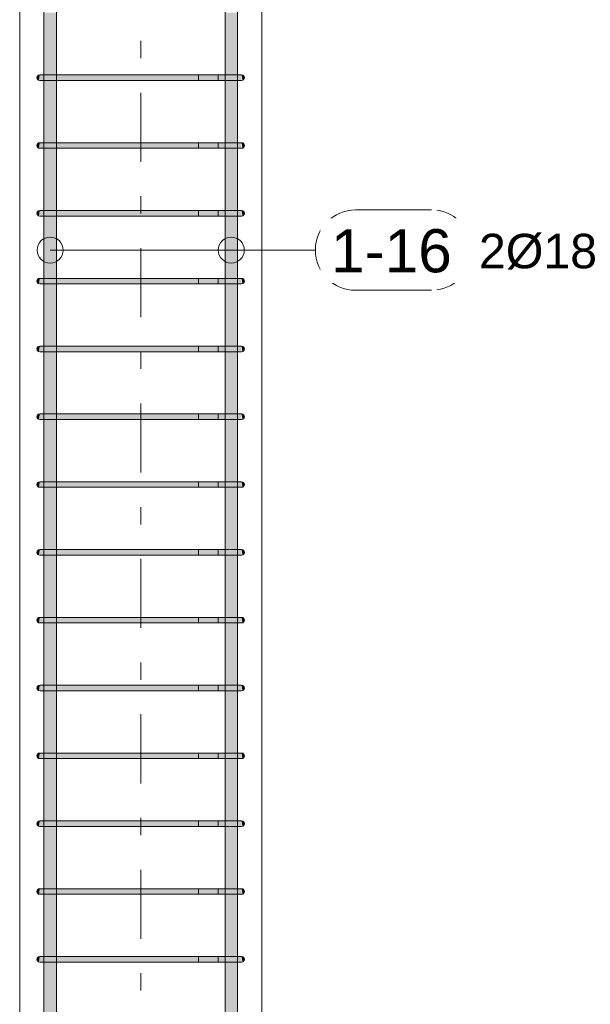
# Model space of a CAD drawing. Header units: millimetres. Extents: x -25607 to 9385, y 1894 to 10168.
# Tile 121 of 181: x 4009 to 4835, y 3374 to 4800. Entities that reach past the tile are written whole.
import ezdxf

# ---------------------------------------------------------------- set-up
doc = ezdxf.new("R2010")
doc.units = ezdxf.units.MM
doc.linetypes.add('Čára osnovy', pattern=[225, 100, -50, 25, -50])
for name, color, linetype, lineweight in [('S-COLS', 52, 'Continuous', 9), ('S-GRID', 1, 'Continuous', 5), ('S-RBAR', 171, 'Continuous', 5), ('S-RBAR-IDEN', 171, 'Continuous', 5)]:
    doc.layers.add(name, color=color, linetype=linetype, lineweight=lineweight)
doc.styles.add('Arial', font='arial.ttf', dxfattribs={"height": 50})
doc.styles.add('Arial_1', font='arial.ttf', dxfattribs={"height": 62.5})

# ---------------------------------------------------------------- blocks, each defined once
blk = doc.blocks.new('Popisek výztuže - _Typ_ množství_PRAVÝ-500031-V5')
at = {"layer": 'S-RBAR-IDEN'}
for p, q in [((-9208.8, 5575.1), (-9318.5, 5575.1)), ((-9318.5, 5458.7), (-9208.8, 5458.7))]:
    blk.add_line(p, q, dxfattribs=at)
for centre, start, end in [((-9318.5, 5516.9), 90, 270), ((-9208.8, 5516.9), 277.6434, 82.3566)]:
    blk.add_arc(centre, 58.2, start, end, dxfattribs=at)

msp = doc.modelspace()

# ---------------------------------------------------------------- hatches: boundary and pattern name
at = {"layer": 'S-RBAR'}
h = msp.add_hatch(color=256, dxfattribs=at)
h.paths.add_polyline_path([(4044.5, 2630), (4062.5, 2630), (4062.5, 2650), (4044.5, 2650), (4044.5, 2645.2)])
h.paths.add_polyline_path([(4044.5, 2658), (4062.5, 2658), (4062.5, 2748.2), (4044.5, 2748.2), (4044.5, 2700.6)])
h.paths.add_polyline_path([(4062.5, 2756.2), (4062.5, 2846.4), (4044.5, 2846.4), (4044.5, 2756.2), (4058.4, 2756.2)])
h.paths.add_polyline_path([(4047.5, 2854.4), (4062.5, 2854.4), (4062.5, 2944.6), (4044.5, 2944.6), (4044.5, 2854.4)])
h.paths.add_polyline_path([(4054.6, 2952.6), (4062.5, 2952.6), (4062.5, 3042.8), (4044.5, 3042.8), (4044.5, 2952.6), (4054.3, 2952.6)])
h.paths.add_polyline_path([(4044.5, 3050.8), (4062.5, 3050.8), (4062.5, 3141), (4044.5, 3141), (4044.5, 3088.6)])
h.paths.add_polyline_path([(4054.6, 3149), (4062.5, 3149), (4062.5, 3239.2), (4044.5, 3239.2), (4044.5, 3149), (4054.3, 3149)])
h.paths.add_polyline_path([(4054.6, 3247.2), (4062.5, 3247.2), (4062.5, 3337.4), (4044.5, 3337.4), (4044.5, 3247.2), (4054.3, 3247.2)])
h.paths.add_polyline_path([(4044.5, 3345.4), (4062.5, 3345.4), (4062.5, 3435.6), (4044.5, 3435.6), (4044.5, 3421.2)])
h.paths.add_polyline_path([(4054.3, 3443.6), (4062.5, 3443.6), (4062.5, 3533.8), (4044.5, 3533.8), (4044.5, 3443.6), (4050.8, 3443.6)])
h.paths.add_polyline_path([(4050.5, 3541.8), (4062.5, 3541.8), (4062.5, 3632), (4044.5, 3632), (4044.5, 3541.8), (4047.5, 3541.8)])
h.paths.add_polyline_path([(4050.8, 3640), (4062.5, 3640), (4062.5, 3730.2), (4044.5, 3730.2), (4044.5, 3640), (4050.5, 3640)])
h.paths.add_polyline_path([(4062.5, 3738.2), (4062.5, 3828.4), (4044.5, 3828.4), (4044.5, 3738.2), (4058.4, 3738.2)])
h.paths.add_polyline_path([(4050.5, 3836.4), (4062.5, 3836.4), (4062.5, 3926.6), (4044.5, 3926.6), (4044.5, 3836.4), (4047.5, 3836.4)])
h.paths.add_polyline_path([(4054.6, 3934.6), (4062.5, 3934.6), (4062.5, 4024.8), (4044.5, 4024.8), (4044.5, 3934.6), (4054.3, 3934.6)])
h.paths.add_polyline_path([(4050.8, 4032.8), (4062.5, 4032.8), (4062.5, 4123), (4044.5, 4123), (4044.5, 4032.8), (4050.5, 4032.8)])
h.paths.add_polyline_path([(4058.4, 4131), (4062.5, 4131), (4062.5, 4221.2), (4044.5, 4221.2), (4044.5, 4131), (4054.6, 4131)])
h.paths.add_polyline_path([(4050.8, 4229.2), (4062.5, 4229.2), (4062.5, 4319.4), (4044.5, 4319.4), (4044.5, 4229.2), (4050.5, 4229.2)])
h.paths.add_polyline_path([(4054.6, 4327.4), (4062.5, 4327.4), (4062.5, 4417.6), (4044.5, 4417.6), (4044.5, 4327.4), (4054.3, 4327.4)])
h.paths.add_polyline_path([(4054.6, 4425.6), (4062.5, 4425.6), (4062.5, 4515.8), (4044.5, 4515.8), (4044.5, 4425.6), (4054.3, 4425.6)])
h.paths.add_polyline_path([(4050.5, 4523.8), (4062.5, 4523.8), (4062.5, 4614), (4044.5, 4614), (4044.5, 4523.8), (4047.5, 4523.8)])
h.paths.add_polyline_path([(4062.5, 4622), (4062.5, 4712.2), (4044.5, 4712.2), (4044.5, 4622), (4058.4, 4622)])
h.paths.add_polyline_path([(4050.8, 4720.2), (4062.5, 4720.2), (4062.5, 4810.4), (4044.5, 4810.4), (4044.5, 4720.2), (4050.5, 4720.2)])
h.paths.add_polyline_path([(4044.5, 4818.4), (4062.5, 4818.4), (4062.5, 4908.6), (4044.5, 4908.6), (4044.5, 4862.4)])
h.paths.add_polyline_path([(4054.6, 4916.6), (4062.5, 4916.6), (4062.5, 5006.8), (4044.5, 5006.8), (4044.5, 4916.6), (4054.3, 4916.6)])
h.paths.add_polyline_path([(4062.5, 5014.8), (4062.5, 5105), (4044.5, 5105), (4044.5, 5014.8), (4058.4, 5014.8)])
h.paths.add_polyline_path([(4050.8, 5113), (4062.5, 5113), (4062.5, 5203.2), (4044.5, 5203.2), (4044.5, 5113), (4050.5, 5113)])
h.paths.add_polyline_path([(4058.4, 5211.2), (4062.5, 5211.2), (4062.5, 5301.4), (4044.5, 5301.4), (4044.5, 5211.2), (4054.6, 5211.2)])
h.paths.add_polyline_path([(4062.5, 5309.4), (4062.5, 5399.6), (4044.5, 5399.6), (4044.5, 5309.4), (4058.4, 5309.4)])
h.paths.add_polyline_path([(4047.5, 5407.6), (4062.5, 5407.6), (4062.5, 5497.8), (4044.5, 5497.8), (4044.5, 5407.6)])
h.paths.add_polyline_path([(4054.6, 5505.8), (4062.5, 5505.8), (4062.5, 5596), (4044.5, 5596), (4044.5, 5505.8), (4054.3, 5505.8)])
h.paths.add_polyline_path([(4058.4, 5604), (4062.5, 5604), (4062.5, 5620), (4044.5, 5620), (4044.5, 5604), (4054.6, 5604)])
h = msp.add_hatch(color=256, dxfattribs=at)
h.paths.add_polyline_path([(4306.4, 2630), (4324.4, 2630), (4324.4, 2650), (4306.4, 2650), (4306.4, 2645.2)])
h.paths.add_polyline_path([(4318.1, 2658), (4324.4, 2658), (4324.4, 2748.2), (4306.4, 2748.2), (4306.4, 2658), (4314.3, 2658)])
h.paths.add_polyline_path([(4314.3, 2756.2), (4324.4, 2756.2), (4324.4, 2846.4), (4306.4, 2846.4), (4306.4, 2756.2), (4313.9, 2756.2)])
h.paths.add_polyline_path([(4324.4, 2854.4), (4324.4, 2944.6), (4306.4, 2944.6), (4306.4, 2854.4), (4321.3, 2854.4)])
h.paths.add_polyline_path([(4306.4, 2952.6), (4324.4, 2952.6), (4324.4, 3042.8), (4306.4, 3042.8), (4306.4, 2977.7)])
h.paths.add_polyline_path([(4324.4, 3050.8), (4324.4, 3141), (4306.4, 3141), (4306.4, 3050.8), (4321.3, 3050.8)])
h.paths.add_polyline_path([(4310.4, 3149), (4324.4, 3149), (4324.4, 3239.2), (4306.4, 3239.2), (4306.4, 3149)])
h.paths.add_polyline_path([(4324.4, 3247.2), (4324.4, 3337.4), (4306.4, 3337.4), (4306.4, 3247.2), (4321.3, 3247.2)])
h.paths.add_polyline_path([(4306.4, 3345.4), (4324.4, 3345.4), (4324.4, 3435.6), (4306.4, 3435.6), (4306.4, 3421.2)])
h.paths.add_polyline_path([(4324.4, 3443.6), (4324.4, 3533.8), (4306.4, 3533.8), (4306.4, 3443.6), (4321.3, 3443.6)])
h.paths.add_polyline_path([(4313.9, 3541.8), (4324.4, 3541.8), (4324.4, 3632), (4306.4, 3632), (4306.4, 3541.8), (4310.4, 3541.8)])
h.paths.add_polyline_path([(4324.4, 3640), (4324.4, 3730.2), (4306.4, 3730.2), (4306.4, 3640), (4321.3, 3640)])
h.paths.add_polyline_path([(4324.4, 3738.2), (4324.4, 3828.4), (4306.4, 3828.4), (4306.4, 3738.2), (4321.3, 3738.2)])
h.paths.add_polyline_path([(4324.4, 3836.4), (4324.4, 3926.6), (4306.4, 3926.6), (4306.4, 3836.4), (4321.3, 3836.4)])
h.paths.add_polyline_path([(4324.4, 3934.6), (4324.4, 4024.8), (4306.4, 4024.8), (4306.4, 3934.6), (4321.3, 3934.6)])
h.paths.add_polyline_path([(4306.4, 4032.8), (4324.4, 4032.8), (4324.4, 4123), (4306.4, 4123), (4306.4, 4086.4)])
h.paths.add_polyline_path([(4313.9, 4131), (4324.4, 4131), (4324.4, 4221.2), (4306.4, 4221.2), (4306.4, 4131), (4310.4, 4131)])
h.paths.add_polyline_path([(4306.4, 4229.2), (4324.4, 4229.2), (4324.4, 4319.4), (4306.4, 4319.4), (4306.4, 4308.1)])
h.paths.add_polyline_path([(4318.1, 4327.4), (4324.4, 4327.4), (4324.4, 4417.6), (4306.4, 4417.6), (4306.4, 4327.4), (4314.3, 4327.4)])
h.paths.add_polyline_path([(4314.3, 4425.6), (4324.4, 4425.6), (4324.4, 4515.8), (4306.4, 4515.8), (4306.4, 4425.6), (4313.9, 4425.6)])
h.paths.add_polyline_path([(4324.4, 4523.8), (4324.4, 4614), (4306.4, 4614), (4306.4, 4523.8), (4321.3, 4523.8)])
h.paths.add_polyline_path([(4324.4, 4622), (4324.4, 4712.2), (4306.4, 4712.2), (4306.4, 4622), (4321.3, 4622)])
h.paths.add_polyline_path([(4324.4, 4720.2), (4324.4, 4810.4), (4306.4, 4810.4), (4306.4, 4720.2), (4321.3, 4720.2)])
h.paths.add_polyline_path([(4324.4, 4818.4), (4324.4, 4908.6), (4306.4, 4908.6), (4306.4, 4818.4), (4321.3, 4818.4)])
h.paths.add_polyline_path([(4324.4, 4916.6), (4324.4, 5006.8), (4306.4, 5006.8), (4306.4, 4916.6), (4321.3, 4916.6)])
h.paths.add_polyline_path([(4324.4, 5014.8), (4324.4, 5105), (4306.4, 5105), (4306.4, 5014.8), (4321.3, 5014.8)])
h.paths.add_polyline_path([(4306.4, 5113), (4324.4, 5113), (4324.4, 5203.2), (4306.4, 5203.2), (4306.4, 5195)])
h.paths.add_polyline_path([(4318.1, 5211.2), (4324.4, 5211.2), (4324.4, 5301.4), (4306.4, 5301.4), (4306.4, 5211.2), (4314.3, 5211.2)])
h.paths.add_polyline_path([(4321.3, 5309.4), (4324.4, 5309.4), (4324.4, 5399.6), (4306.4, 5399.6), (4306.4, 5309.4), (4318.1, 5309.4)])
h.paths.add_polyline_path([(4324.4, 5407.6), (4324.4, 5497.8), (4306.4, 5497.8), (4306.4, 5407.6), (4321.3, 5407.6)])
h.paths.add_polyline_path([(4306.4, 5505.8), (4324.4, 5505.8), (4324.4, 5596), (4306.4, 5596), (4306.4, 5527.6)])
h.paths.add_polyline_path([(4314.3, 5604), (4324.4, 5604), (4324.4, 5620), (4306.4, 5620), (4306.4, 5604), (4313.9, 5604)])
for points in [[(4037.4, 4712.3), (4038.4, 4720.2), (4036.4, 4719.7), (4035, 4718.2), (4034.4, 4716.2), (4035, 4714.2), (4036.4, 4712.7)], [(4038.4, 4712.2), (4058.4, 4712.2), (4058.4, 4720.2), (4038.4, 4720.2)], [(4058.4, 4712.2), (4310.4, 4712.2), (4310.4, 4720.2), (4058.4, 4720.2)], [(4328.9, 4712.2), (4330.4, 4712.2), (4330.4, 4720.2), (4310.4, 4720.2), (4310.4, 4712.2), (4326.8, 4712.2)], [(4331.5, 4712.3), (4332.4, 4712.7), (4333.9, 4714.2), (4334.4, 4716.2), (4333.9, 4718.2), (4332.4, 4719.7), (4330.4, 4720.2), (4331.1, 4715.2)], [(4037.4, 4614.1), (4038.4, 4622), (4036.4, 4621.5), (4035, 4620), (4034.4, 4618), (4035, 4616), (4036.4, 4614.5)], [(4038.4, 4614), (4058.4, 4614), (4058.4, 4622), (4038.4, 4622)], [(4058.4, 4614), (4310.4, 4614), (4310.4, 4622), (4058.4, 4622)], [(4328.9, 4614), (4330.4, 4614), (4330.4, 4622), (4310.4, 4622), (4310.4, 4614), (4326.8, 4614)], [(4331.5, 4614.1), (4332.4, 4614.5), (4333.9, 4616), (4334.4, 4618), (4333.9, 4620), (4332.4, 4621.5), (4330.4, 4622), (4331.1, 4617)], [(4037.4, 4515.9), (4038.4, 4523.8), (4036.4, 4523.3), (4035, 4521.8), (4034.4, 4519.8), (4035, 4517.8), (4036.4, 4516.3)], [(4038.4, 4515.8), (4058.4, 4515.8), (4058.4, 4523.8), (4038.4, 4523.8)], [(4058.4, 4515.8), (4310.4, 4515.8), (4310.4, 4523.8), (4058.4, 4523.8)], [(4328.9, 4515.8), (4330.4, 4515.8), (4330.4, 4523.8), (4310.4, 4523.8), (4310.4, 4515.8), (4326.8, 4515.8)], [(4331.5, 4515.9), (4332.4, 4516.3), (4333.9, 4517.8), (4334.4, 4519.8), (4333.9, 4521.8), (4332.4, 4523.3), (4330.4, 4523.8), (4331.1, 4518.8)], [(4037.4, 4417.7), (4038.4, 4425.6), (4036.4, 4425.1), (4035, 4423.6), (4034.4, 4421.6), (4035, 4419.6), (4036.4, 4418.1)], [(4047.5, 4417.6), (4058.4, 4417.6), (4058.4, 4425.6), (4038.4, 4425.6), (4038.4, 4417.6), (4044.3, 4417.6)], [(4310.4, 4417.6), (4310.4, 4425.6), (4058.4, 4425.6), (4058.4, 4417.6), (4226.1, 4417.6)], [(4310.4, 4417.6), (4330.4, 4417.6), (4330.4, 4425.6), (4310.4, 4425.6), (4310.4, 4418.9)], [(4331.5, 4417.7), (4332.4, 4418.1), (4333.9, 4419.6), (4334.4, 4421.6), (4333.9, 4423.6), (4332.4, 4425.1), (4330.4, 4425.6), (4331.3, 4418.9)], [(4037.4, 4319.5), (4038.4, 4327.4), (4036.4, 4326.9), (4035, 4325.4), (4034.4, 4323.4), (4035, 4321.4), (4036.4, 4319.9)], [(4038.4, 4319.4), (4058.4, 4319.4), (4058.4, 4327.4), (4038.4, 4327.4)], [(4058.4, 4319.4), (4310.4, 4319.4), (4310.4, 4327.4), (4058.4, 4327.4)], [(4328.9, 4319.4), (4330.4, 4319.4), (4330.4, 4327.4), (4310.4, 4327.4), (4310.4, 4319.4), (4326.8, 4319.4)], [(4331.5, 4319.5), (4332.4, 4319.9), (4333.9, 4321.4), (4334.4, 4323.4), (4333.9, 4325.4), (4332.4, 4326.9), (4330.4, 4327.4), (4331.1, 4322.4)], [(4037.4, 4221.3), (4038.4, 4229.2), (4036.4, 4228.7), (4035, 4227.2), (4034.4, 4225.2), (4035, 4223.2), (4036.4, 4221.7)], [(4038.4, 4221.2), (4058.4, 4221.2), (4058.4, 4229.2), (4038.4, 4229.2)], [(4058.4, 4221.2), (4310.4, 4221.2), (4310.4, 4229.2), (4058.4, 4229.2)], [(4329.6, 4221.2), (4330.4, 4221.2), (4330.4, 4229.2), (4310.4, 4229.2), (4310.4, 4221.2), (4328.9, 4221.2)], [(4331.5, 4221.3), (4332.4, 4221.7), (4333.9, 4223.2), (4334.4, 4225.2), (4333.9, 4227.2), (4332.4, 4228.7), (4330.4, 4229.2), (4331.1, 4224.2)], [(4037.4, 4123.1), (4038.4, 4131), (4036.4, 4130.5), (4035, 4129), (4034.4, 4127), (4035, 4125), (4036.4, 4123.5)], [(4038.4, 4123), (4058.4, 4123), (4058.4, 4131), (4038.4, 4131)], [(4058.4, 4123), (4310.4, 4123), (4310.4, 4131), (4058.4, 4131)], [(4328.9, 4123), (4330.4, 4123), (4330.4, 4131), (4310.4, 4131), (4310.4, 4123), (4326.8, 4123)], [(4331.5, 4123.1), (4332.4, 4123.5), (4333.9, 4125), (4334.4, 4127), (4333.9, 4129), (4332.4, 4130.5), (4330.4, 4131), (4331.1, 4126)], [(4037.4, 4024.9), (4038.4, 4032.8), (4036.4, 4032.3), (4035, 4030.8), (4034.4, 4028.8), (4035, 4026.8), (4036.4, 4025.3)], [(4038.4, 4024.8), (4058.4, 4024.8), (4058.4, 4032.8), (4038.4, 4032.8)], [(4058.4, 4024.8), (4310.4, 4024.8), (4310.4, 4032.8), (4058.4, 4032.8)], [(4329.6, 4024.8), (4330.4, 4024.8), (4330.4, 4032.8), (4310.4, 4032.8), (4310.4, 4024.8), (4328.9, 4024.8)], [(4331.5, 4024.9), (4332.4, 4025.3), (4333.9, 4026.8), (4334.4, 4028.8), (4333.9, 4030.8), (4332.4, 4032.3), (4330.4, 4032.8), (4331.1, 4027.8)], [(4037.4, 3926.7), (4038.4, 3934.6), (4036.4, 3934.1), (4035, 3932.6), (4034.4, 3930.6), (4035, 3928.6), (4036.4, 3927.1)], [(4038.4, 3926.6), (4058.4, 3926.6), (4058.4, 3934.6), (4038.4, 3934.6)], [(4058.4, 3926.6), (4310.4, 3926.6), (4310.4, 3934.6), (4058.4, 3934.6)], [(4328.9, 3926.6), (4330.4, 3926.6), (4330.4, 3934.6), (4310.4, 3934.6), (4310.4, 3926.6), (4326.8, 3926.6)], [(4331.5, 3926.7), (4332.4, 3927.1), (4333.9, 3928.6), (4334.4, 3930.6), (4333.9, 3932.6), (4332.4, 3934.1), (4330.4, 3934.6), (4331.1, 3929.6)], [(4037.4, 3828.5), (4038.4, 3836.4), (4036.4, 3835.9), (4035, 3834.4), (4034.4, 3832.4), (4035, 3830.4), (4036.4, 3828.9)], [(4038.4, 3828.4), (4058.4, 3828.4), (4058.4, 3836.4), (4038.4, 3836.4)], [(4058.4, 3828.4), (4310.4, 3828.4), (4310.4, 3836.4), (4058.4, 3836.4)], [(4328.9, 3828.4), (4330.4, 3828.4), (4330.4, 3836.4), (4310.4, 3836.4), (4310.4, 3828.4), (4326.8, 3828.4)], [(4331.5, 3828.5), (4332.4, 3828.9), (4333.9, 3830.4), (4334.4, 3832.4), (4333.9, 3834.4), (4332.4, 3835.9), (4330.4, 3836.4), (4331.1, 3831.4)], [(4037.4, 3730.3), (4038.4, 3738.2), (4036.4, 3737.7), (4035, 3736.2), (4034.4, 3734.2), (4035, 3732.2), (4036.4, 3730.7)], [(4038.4, 3730.2), (4058.4, 3730.2), (4058.4, 3738.2), (4038.4, 3738.2)], [(4058.4, 3730.2), (4310.4, 3730.2), (4310.4, 3738.2), (4058.4, 3738.2)], [(4328.9, 3730.2), (4330.4, 3730.2), (4330.4, 3738.2), (4310.4, 3738.2), (4310.4, 3730.2), (4326.8, 3730.2)], [(4331.5, 3730.3), (4332.4, 3730.7), (4333.9, 3732.2), (4334.4, 3734.2), (4333.9, 3736.2), (4332.4, 3737.7), (4330.4, 3738.2), (4331.1, 3733.2)], [(4037.4, 3632.1), (4038.4, 3640), (4036.4, 3639.5), (4035, 3638), (4034.4, 3636), (4035, 3634), (4036.4, 3632.5)], [(4038.4, 3632), (4058.4, 3632), (4058.4, 3640), (4038.4, 3640)], [(4058.4, 3632), (4310.4, 3632), (4310.4, 3640), (4058.4, 3640)], [(4328.9, 3632), (4330.4, 3632), (4330.4, 3640), (4310.4, 3640), (4310.4, 3632), (4326.8, 3632)], [(4331.5, 3632.1), (4332.4, 3632.5), (4333.9, 3634), (4334.4, 3636), (4333.9, 3638), (4332.4, 3639.5), (4330.4, 3640), (4331.1, 3635)], [(4037.4, 3533.9), (4038.4, 3541.8), (4036.4, 3541.3), (4035, 3539.8), (4034.4, 3537.8), (4035, 3535.8), (4036.4, 3534.3)], [(4038.4, 3533.8), (4058.4, 3533.8), (4058.4, 3541.8), (4038.4, 3541.8)], [(4058.4, 3533.8), (4310.4, 3533.8), (4310.4, 3541.8), (4058.4, 3541.8)], [(4328.9, 3533.8), (4330.4, 3533.8), (4330.4, 3541.8), (4310.4, 3541.8), (4310.4, 3533.8), (4326.8, 3533.8)], [(4331.5, 3533.9), (4332.4, 3534.3), (4333.9, 3535.8), (4334.4, 3537.8), (4333.9, 3539.8), (4332.4, 3541.3), (4330.4, 3541.8), (4331.1, 3536.8)], [(4037.4, 3435.7), (4038.4, 3443.6), (4036.4, 3443.1), (4035, 3441.6), (4034.4, 3439.6), (4035, 3437.6), (4036.4, 3436.1)], [(4038.4, 3435.6), (4058.4, 3435.6), (4058.4, 3443.6), (4038.4, 3443.6)], [(4058.4, 3435.6), (4310.4, 3435.6), (4310.4, 3443.6), (4058.4, 3443.6)], [(4328.9, 3435.6), (4330.4, 3435.6), (4330.4, 3443.6), (4310.4, 3443.6), (4310.4, 3435.6), (4326.8, 3435.6)], [(4331.5, 3435.7), (4332.4, 3436.1), (4333.9, 3437.6), (4334.4, 3439.6), (4333.9, 3441.6), (4332.4, 3443.1), (4330.4, 3443.6), (4331.1, 3438.6)]]:
    msp.add_hatch(color=256, dxfattribs=at).paths.add_polyline_path(points)

# ---------------------------------------------------------------- linework, layer by layer
at = {"layer": 'S-COLS'}
for p, q in [((4359.4, 5770), (4359.4, 2605)), ((4359.4, 5770), (4359.4, 2605)), ((4009.4, 5620), (4009.4, 2605)), ((4009.4, 2605), (4009.4, 5620))]:
    msp.add_line(p, q, dxfattribs=at)
at = {"layer": 'S-GRID', "linetype": 'Čára osnovy', "lineweight": 9}
msp.add_line((4184.4, 1894.4), (4184.4, 9632.5), dxfattribs=at)
at = {"layer": 'S-RBAR'}
for p, q in [((4044.5, 2630), (4044.5, 5620)), ((4044.5, 2630), (4044.5, 5620)), ((4062.5, 2630), (4062.5, 5620)), ((4062.5, 2630), (4062.5, 5620)), ((4306.4, 2630), (4306.4, 5620)), ((4306.4, 2630), (4306.4, 5620)), ((4324.4, 2630), (4324.4, 5620)), ((4324.4, 2630), (4324.4, 5620)), ((4058.4, 4720.2), (4038.4, 4720.2)), ((4058.4, 4720.2), (4038.4, 4720.2)), ((4310.4, 4720.2), (4058.4, 4720.2)), ((4058.4, 4720.2), (4310.4, 4720.2)), ((4296.3, 4720.2), (4268, 4720.2)), ((4268, 4720.2), (4268, 4712.2)), ((4296.3, 4720.2), (4324.6, 4720.2)), ((4296.3, 4712.2), (4296.3, 4720.2)), ((4330.4, 4720.2), (4296.3, 4720.2)), ((4330.4, 4720.2), (4310.4, 4720.2)), ((4330.4, 4720.2), (4310.4, 4720.2)), ((4330.4, 4720.2), (4324.6, 4720.2)), ((4058.4, 4712.2), (4038.4, 4712.2)), ((4058.4, 4712.2), (4038.4, 4712.2)), ((4310.4, 4712.2), (4058.4, 4712.2)), ((4058.4, 4712.2), (4310.4, 4712.2)), ((4296.3, 4712.2), (4268, 4712.2)), ((4296.3, 4712.2), (4324.6, 4712.2)), ((4330.4, 4712.2), (4296.3, 4712.2)), ((4324.6, 4712.2), (4310.4, 4712.2)), ((4330.4, 4712.2), (4310.4, 4712.2)), ((4330.4, 4712.2), (4324.6, 4712.2)), ((4058.4, 4622), (4038.4, 4622)), ((4058.4, 4622), (4038.4, 4622)), ((4310.4, 4622), (4058.4, 4622)), ((4058.4, 4622), (4310.4, 4622)), ((4296.3, 4622), (4268, 4622)), ((4268, 4622), (4268, 4614)), ((4296.3, 4622), (4324.6, 4622)), ((4296.3, 4614), (4296.3, 4622)), ((4330.4, 4622), (4296.3, 4622)), ((4330.4, 4622), (4310.4, 4622)), ((4330.4, 4622), (4310.4, 4622)), ((4330.4, 4622), (4324.6, 4622)), ((4058.4, 4614), (4038.4, 4614)), ((4058.4, 4614), (4038.4, 4614)), ((4310.4, 4614), (4058.4, 4614)), ((4058.4, 4614), (4310.4, 4614)), ((4296.3, 4614), (4268, 4614)), ((4296.3, 4614), (4324.6, 4614)), ((4330.4, 4614), (4296.3, 4614)), ((4324.6, 4614), (4310.4, 4614)), ((4330.4, 4614), (4310.4, 4614)), ((4330.4, 4614), (4324.6, 4614)), ((4058.4, 4523.8), (4038.4, 4523.8)), ((4058.4, 4523.8), (4038.4, 4523.8)), ((4310.4, 4523.8), (4058.4, 4523.8)), ((4058.4, 4523.8), (4310.4, 4523.8)), ((4296.3, 4523.8), (4268, 4523.8)), ((4268, 4523.8), (4268, 4515.8)), ((4296.3, 4523.8), (4324.6, 4523.8)), ((4296.3, 4515.8), (4296.3, 4523.8)), ((4330.4, 4523.8), (4296.3, 4523.8)), ((4330.4, 4523.8), (4310.4, 4523.8)), ((4330.4, 4523.8), (4310.4, 4523.8)), ((4330.4, 4523.8), (4324.6, 4523.8)), ((4058.4, 4515.8), (4038.4, 4515.8)), ((4058.4, 4515.8), (4038.4, 4515.8)), ((4310.4, 4515.8), (4058.4, 4515.8)), ((4058.4, 4515.8), (4310.4, 4515.8)), ((4296.3, 4515.8), (4268, 4515.8)), ((4296.3, 4515.8), (4324.6, 4515.8)), ((4330.4, 4515.8), (4296.3, 4515.8)), ((4324.6, 4515.8), (4310.4, 4515.8)), ((4330.4, 4515.8), (4310.4, 4515.8)), ((4330.4, 4515.8), (4324.6, 4515.8)), ((4058.4, 4425.6), (4038.4, 4425.6)), ((4058.4, 4425.6), (4038.4, 4425.6)), ((4310.4, 4425.6), (4058.4, 4425.6)), ((4058.4, 4425.6), (4310.4, 4425.6)), ((4296.3, 4425.6), (4268, 4425.6)), ((4268, 4425.6), (4268, 4417.6)), ((4296.3, 4425.6), (4324.6, 4425.6)), ((4296.3, 4417.6), (4296.3, 4425.6)), ((4330.4, 4425.6), (4296.3, 4425.6)), ((4330.4, 4425.6), (4310.4, 4425.6)), ((4330.4, 4425.6), (4310.4, 4425.6)), ((4330.4, 4425.6), (4324.6, 4425.6)), ((4058.4, 4417.6), (4038.4, 4417.6)), ((4058.4, 4417.6), (4038.4, 4417.6)), ((4310.4, 4417.6), (4058.4, 4417.6)), ((4058.4, 4417.6), (4310.4, 4417.6)), ((4296.3, 4417.6), (4268, 4417.6)), ((4296.3, 4417.6), (4324.6, 4417.6)), ((4330.4, 4417.6), (4296.3, 4417.6)), ((4324.6, 4417.6), (4310.4, 4417.6)), ((4330.4, 4417.6), (4310.4, 4417.6)), ((4330.4, 4417.6), (4324.6, 4417.6)), ((4058.4, 4327.4), (4038.4, 4327.4)), ((4058.4, 4327.4), (4038.4, 4327.4)), ((4310.4, 4327.4), (4058.4, 4327.4)), ((4058.4, 4327.4), (4310.4, 4327.4)), ((4296.3, 4327.4), (4268, 4327.4)), ((4268, 4327.4), (4268, 4319.4)), ((4296.3, 4327.4), (4324.6, 4327.4)), ((4296.3, 4319.4), (4296.3, 4327.4)), ((4330.4, 4327.4), (4296.3, 4327.4)), ((4330.4, 4327.4), (4310.4, 4327.4)), ((4330.4, 4327.4), (4310.4, 4327.4)), ((4330.4, 4327.4), (4324.6, 4327.4)), ((4058.4, 4319.4), (4038.4, 4319.4)), ((4058.4, 4319.4), (4038.4, 4319.4)), ((4310.4, 4319.4), (4058.4, 4319.4)), ((4058.4, 4319.4), (4310.4, 4319.4)), ((4296.3, 4319.4), (4268, 4319.4)), ((4296.3, 4319.4), (4324.6, 4319.4)), ((4330.4, 4319.4), (4296.3, 4319.4)), ((4324.6, 4319.4), (4310.4, 4319.4)), ((4330.4, 4319.4), (4310.4, 4319.4)), ((4330.4, 4319.4), (4324.6, 4319.4)), ((4058.4, 4229.2), (4038.4, 4229.2)), ((4058.4, 4229.2), (4038.4, 4229.2)), ((4058.4, 4221.2), (4038.4, 4221.2)), ((4058.4, 4221.2), (4038.4, 4221.2)), ((4310.4, 4229.2), (4058.4, 4229.2)), ((4058.4, 4229.2), (4310.4, 4229.2)), ((4310.4, 4221.2), (4058.4, 4221.2)), ((4058.4, 4221.2), (4310.4, 4221.2)), ((4296.3, 4229.2), (4268, 4229.2)), ((4268, 4229.2), (4268, 4221.2)), ((4296.3, 4221.2), (4268, 4221.2)), ((4296.3, 4229.2), (4324.6, 4229.2)), ((4296.3, 4221.2), (4296.3, 4229.2)), ((4330.4, 4229.2), (4296.3, 4229.2)), ((4296.3, 4221.2), (4324.6, 4221.2)), ((4330.4, 4221.2), (4296.3, 4221.2)), ((4330.4, 4229.2), (4310.4, 4229.2)), ((4330.4, 4229.2), (4310.4, 4229.2)), ((4324.6, 4221.2), (4310.4, 4221.2)), ((4330.4, 4221.2), (4310.4, 4221.2)), ((4330.4, 4229.2), (4324.6, 4229.2)), ((4330.4, 4221.2), (4324.6, 4221.2)), ((4058.4, 4131), (4038.4, 4131)), ((4058.4, 4131), (4038.4, 4131)), ((4058.4, 4123), (4038.4, 4123)), ((4058.4, 4123), (4038.4, 4123)), ((4310.4, 4131), (4058.4, 4131)), ((4058.4, 4131), (4310.4, 4131)), ((4310.4, 4123), (4058.4, 4123)), ((4058.4, 4123), (4310.4, 4123)), ((4296.3, 4131), (4268, 4131)), ((4268, 4131), (4268, 4123)), ((4296.3, 4123), (4268, 4123)), ((4296.3, 4131), (4324.6, 4131)), ((4296.3, 4123), (4296.3, 4131)), ((4330.4, 4131), (4296.3, 4131)), ((4296.3, 4123), (4324.6, 4123)), ((4330.4, 4123), (4296.3, 4123)), ((4330.4, 4131), (4310.4, 4131)), ((4330.4, 4131), (4310.4, 4131)), ((4324.6, 4123), (4310.4, 4123)), ((4330.4, 4123), (4310.4, 4123)), ((4330.4, 4131), (4324.6, 4131)), ((4330.4, 4123), (4324.6, 4123)), ((4058.4, 4032.8), (4038.4, 4032.8)), ((4058.4, 4032.8), (4038.4, 4032.8)), ((4058.4, 4024.8), (4038.4, 4024.8)), ((4058.4, 4024.8), (4038.4, 4024.8)), ((4310.4, 4032.8), (4058.4, 4032.8)), ((4058.4, 4032.8), (4310.4, 4032.8)), ((4310.4, 4024.8), (4058.4, 4024.8)), ((4058.4, 4024.8), (4310.4, 4024.8)), ((4296.3, 4032.8), (4268, 4032.8)), ((4268, 4032.8), (4268, 4024.8)), ((4296.3, 4024.8), (4268, 4024.8)), ((4296.3, 4032.8), (4324.6, 4032.8)), ((4296.3, 4024.8), (4296.3, 4032.8)), ((4330.4, 4032.8), (4296.3, 4032.8)), ((4296.3, 4024.8), (4324.6, 4024.8)), ((4330.4, 4024.8), (4296.3, 4024.8)), ((4330.4, 4032.8), (4310.4, 4032.8)), ((4330.4, 4032.8), (4310.4, 4032.8)), ((4324.6, 4024.8), (4310.4, 4024.8)), ((4330.4, 4024.8), (4310.4, 4024.8)), ((4330.4, 4032.8), (4324.6, 4032.8)), ((4330.4, 4024.8), (4324.6, 4024.8)), ((4058.4, 3934.6), (4038.4, 3934.6)), ((4058.4, 3934.6), (4038.4, 3934.6)), ((4058.4, 3926.6), (4038.4, 3926.6)), ((4058.4, 3926.6), (4038.4, 3926.6)), ((4310.4, 3934.6), (4058.4, 3934.6)), ((4058.4, 3934.6), (4310.4, 3934.6)), ((4310.4, 3926.6), (4058.4, 3926.6)), ((4058.4, 3926.6), (4310.4, 3926.6)), ((4296.3, 3934.6), (4268, 3934.6)), ((4268, 3934.6), (4268, 3926.6)), ((4296.3, 3926.6), (4268, 3926.6)), ((4296.3, 3934.6), (4324.6, 3934.6)), ((4296.3, 3926.6), (4296.3, 3934.6)), ((4330.4, 3934.6), (4296.3, 3934.6)), ((4296.3, 3926.6), (4324.6, 3926.6)), ((4330.4, 3926.6), (4296.3, 3926.6)), ((4330.4, 3934.6), (4310.4, 3934.6)), ((4330.4, 3934.6), (4310.4, 3934.6)), ((4324.6, 3926.6), (4310.4, 3926.6)), ((4330.4, 3926.6), (4310.4, 3926.6)), ((4330.4, 3934.6), (4324.6, 3934.6)), ((4330.4, 3926.6), (4324.6, 3926.6)), ((4058.4, 3836.4), (4038.4, 3836.4)), ((4058.4, 3836.4), (4038.4, 3836.4)), ((4310.4, 3836.4), (4058.4, 3836.4)), ((4058.4, 3836.4), (4310.4, 3836.4)), ((4296.3, 3836.4), (4268, 3836.4)), ((4268, 3836.4), (4268, 3828.4)), ((4296.3, 3836.4), (4324.6, 3836.4)), ((4296.3, 3828.4), (4296.3, 3836.4)), ((4330.4, 3836.4), (4296.3, 3836.4)), ((4330.4, 3836.4), (4310.4, 3836.4)), ((4330.4, 3836.4), (4310.4, 3836.4)), ((4330.4, 3836.4), (4324.6, 3836.4)), ((4058.4, 3828.4), (4038.4, 3828.4)), ((4058.4, 3828.4), (4038.4, 3828.4)), ((4310.4, 3828.4), (4058.4, 3828.4)), ((4058.4, 3828.4), (4310.4, 3828.4)), ((4296.3, 3828.4), (4268, 3828.4)), ((4296.3, 3828.4), (4324.6, 3828.4)), ((4330.4, 3828.4), (4296.3, 3828.4)), ((4324.6, 3828.4), (4310.4, 3828.4)), ((4330.4, 3828.4), (4310.4, 3828.4)), ((4330.4, 3828.4), (4324.6, 3828.4)), ((4058.4, 3738.2), (4038.4, 3738.2)), ((4058.4, 3738.2), (4038.4, 3738.2)), ((4310.4, 3738.2), (4058.4, 3738.2)), ((4058.4, 3738.2), (4310.4, 3738.2)), ((4296.3, 3738.2), (4268, 3738.2)), ((4268, 3738.2), (4268, 3730.2)), ((4296.3, 3738.2), (4324.6, 3738.2)), ((4296.3, 3730.2), (4296.3, 3738.2)), ((4330.4, 3738.2), (4296.3, 3738.2)), ((4330.4, 3738.2), (4310.4, 3738.2)), ((4330.4, 3738.2), (4310.4, 3738.2)), ((4330.4, 3738.2), (4324.6, 3738.2)), ((4058.4, 3730.2), (4038.4, 3730.2)), ((4058.4, 3730.2), (4038.4, 3730.2)), ((4310.4, 3730.2), (4058.4, 3730.2)), ((4058.4, 3730.2), (4310.4, 3730.2)), ((4296.3, 3730.2), (4268, 3730.2)), ((4296.3, 3730.2), (4324.6, 3730.2)), ((4330.4, 3730.2), (4296.3, 3730.2)), ((4324.6, 3730.2), (4310.4, 3730.2)), ((4330.4, 3730.2), (4310.4, 3730.2)), ((4330.4, 3730.2), (4324.6, 3730.2)), ((4058.4, 3640), (4038.4, 3640)), ((4058.4, 3640), (4038.4, 3640)), ((4310.4, 3640), (4058.4, 3640)), ((4058.4, 3640), (4310.4, 3640)), ((4296.3, 3640), (4268, 3640)), ((4268, 3640), (4268, 3632)), ((4296.3, 3640), (4324.6, 3640)), ((4296.3, 3632), (4296.3, 3640)), ((4330.4, 3640), (4296.3, 3640)), ((4330.4, 3640), (4310.4, 3640)), ((4330.4, 3640), (4310.4, 3640)), ((4330.4, 3640), (4324.6, 3640)), ((4058.4, 3632), (4038.4, 3632)), ((4058.4, 3632), (4038.4, 3632)), ((4310.4, 3632), (4058.4, 3632)), ((4058.4, 3632), (4310.4, 3632)), ((4296.3, 3632), (4268, 3632)), ((4296.3, 3632), (4324.6, 3632)), ((4330.4, 3632), (4296.3, 3632)), ((4324.6, 3632), (4310.4, 3632)), ((4330.4, 3632), (4310.4, 3632)), ((4330.4, 3632), (4324.6, 3632)), ((4058.4, 3541.8), (4038.4, 3541.8)), ((4058.4, 3541.8), (4038.4, 3541.8)), ((4310.4, 3541.8), (4058.4, 3541.8)), ((4058.4, 3541.8), (4310.4, 3541.8)), ((4296.3, 3541.8), (4268, 3541.8)), ((4268, 3541.8), (4268, 3533.8)), ((4296.3, 3541.8), (4324.6, 3541.8)), ((4296.3, 3533.8), (4296.3, 3541.8)), ((4330.4, 3541.8), (4296.3, 3541.8)), ((4330.4, 3541.8), (4310.4, 3541.8)), ((4330.4, 3541.8), (4310.4, 3541.8)), ((4330.4, 3541.8), (4324.6, 3541.8)), ((4058.4, 3533.8), (4038.4, 3533.8)), ((4058.4, 3533.8), (4038.4, 3533.8)), ((4310.4, 3533.8), (4058.4, 3533.8)), ((4058.4, 3533.8), (4310.4, 3533.8)), ((4296.3, 3533.8), (4268, 3533.8)), ((4296.3, 3533.8), (4324.6, 3533.8)), ((4330.4, 3533.8), (4296.3, 3533.8)), ((4324.6, 3533.8), (4310.4, 3533.8)), ((4330.4, 3533.8), (4310.4, 3533.8)), ((4330.4, 3533.8), (4324.6, 3533.8)), ((4058.4, 3443.6), (4038.4, 3443.6)), ((4058.4, 3443.6), (4038.4, 3443.6)), ((4310.4, 3443.6), (4058.4, 3443.6)), ((4058.4, 3443.6), (4310.4, 3443.6)), ((4296.3, 3443.6), (4268, 3443.6)), ((4268, 3443.6), (4268, 3435.6)), ((4296.3, 3443.6), (4324.6, 3443.6)), ((4296.3, 3435.6), (4296.3, 3443.6)), ((4330.4, 3443.6), (4296.3, 3443.6)), ((4330.4, 3443.6), (4310.4, 3443.6)), ((4330.4, 3443.6), (4310.4, 3443.6)), ((4330.4, 3443.6), (4324.6, 3443.6)), ((4058.4, 3435.6), (4038.4, 3435.6)), ((4058.4, 3435.6), (4038.4, 3435.6)), ((4310.4, 3435.6), (4058.4, 3435.6)), ((4058.4, 3435.6), (4310.4, 3435.6)), ((4296.3, 3435.6), (4268, 3435.6)), ((4296.3, 3435.6), (4324.6, 3435.6)), ((4330.4, 3435.6), (4296.3, 3435.6)), ((4324.6, 3435.6), (4310.4, 3435.6)), ((4330.4, 3435.6), (4310.4, 3435.6)), ((4330.4, 3435.6), (4324.6, 3435.6))]:
    msp.add_line(p, q, dxfattribs=at)
for centre, start, end in [((4038.4, 4716.2), 90, 270), ((4038.4, 4716.2), 90, 270), ((4330.4, 4716.2), 270, 90), ((4330.4, 4716.2), 270, 90), ((4330.4, 4716.2), 270, 90), ((4038.4, 4618), 90, 270), ((4038.4, 4618), 90, 270), ((4330.4, 4618), 270, 90), ((4330.4, 4618), 270, 90), ((4330.4, 4618), 270, 90), ((4038.4, 4519.8), 90, 270), ((4038.4, 4519.8), 90, 270), ((4330.4, 4519.8), 270, 90), ((4330.4, 4519.8), 270, 90), ((4330.4, 4519.8), 270, 90), ((4038.4, 4421.6), 90, 270), ((4038.4, 4421.6), 90, 270), ((4330.4, 4421.6), 270, 90), ((4330.4, 4421.6), 270, 90), ((4330.4, 4421.6), 270, 90), ((4038.4, 4323.4), 90, 270), ((4038.4, 4323.4), 90, 270), ((4330.4, 4323.4), 270, 90), ((4330.4, 4323.4), 270, 90), ((4330.4, 4323.4), 270, 90), ((4038.4, 4225.2), 90, 270), ((4038.4, 4225.2), 90, 270), ((4330.4, 4225.2), 270, 90), ((4330.4, 4225.2), 270, 90), ((4330.4, 4225.2), 270, 90), ((4038.4, 4127), 90, 270), ((4038.4, 4127), 90, 270), ((4330.4, 4127), 270, 90), ((4330.4, 4127), 270, 90), ((4330.4, 4127), 270, 90), ((4038.4, 4028.8), 90, 270), ((4038.4, 4028.8), 90, 270), ((4330.4, 4028.8), 270, 90), ((4330.4, 4028.8), 270, 90), ((4330.4, 4028.8), 270, 90), ((4038.4, 3930.6), 90, 270), ((4038.4, 3930.6), 90, 270), ((4330.4, 3930.6), 270, 90), ((4330.4, 3930.6), 270, 90), ((4330.4, 3930.6), 270, 90), ((4038.4, 3832.4), 90, 270), ((4038.4, 3832.4), 90, 270), ((4330.4, 3832.4), 270, 90), ((4330.4, 3832.4), 270, 90), ((4330.4, 3832.4), 270, 90), ((4038.4, 3734.2), 90, 270), ((4038.4, 3734.2), 90, 270), ((4330.4, 3734.2), 270, 90), ((4330.4, 3734.2), 270, 90), ((4330.4, 3734.2), 270, 90), ((4038.4, 3636), 90, 270), ((4038.4, 3636), 90, 270), ((4330.4, 3636), 270, 90), ((4330.4, 3636), 270, 90), ((4330.4, 3636), 270, 90), ((4038.4, 3537.8), 90, 270), ((4038.4, 3537.8), 90, 270), ((4330.4, 3537.8), 270, 90), ((4330.4, 3537.8), 270, 90), ((4330.4, 3537.8), 270, 90), ((4038.4, 3439.6), 90, 270), ((4038.4, 3439.6), 90, 270), ((4330.4, 3439.6), 270, 90), ((4330.4, 3439.6), 270, 90), ((4330.4, 3439.6), 270, 90)]:
    msp.add_arc(centre, 4, start, end, dxfattribs=at)
at = {"layer": 'S-RBAR-IDEN'}
for p in [(4053.5, 4466.5), (4315.4, 4466.5)]:
    msp.add_line(p, (4436.9, 4466.5), dxfattribs=at)
for centre in [(4053.5, 4466.5), (4315.4, 4466.5)]:
    msp.add_circle(centre, 18.8, dxfattribs=at)

# ---------------------------------------------------------------- block references
msp.add_blockref('Popisek výztuže - _Typ_ množství_PRAVÝ-500031-V5', (13813.7, -1050.4), dxfattribs=at)

# ---------------------------------------------------------------- texts
at = {"layer": 'S-RBAR-IDEN', "insert": (4673.6, 4490.1), "char_height": 50, "width": 210.443, "attachment_point": 1, "style": 'Arial', "bg_fill": 3, "box_fill_scale": 1.25, "bg_fill_color": 256, "bg_fill_true_color": 13158600, "bg_fill_transparency": 0}
msp.add_mtext('2Ø18', dxfattribs=at)

# ---------------------------------------------------------------- next in the draw order: texts
at = {"layer": 'S-RBAR-IDEN', "insert": (4459.6, 4496.8), "char_height": 62.5, "width": 210.443, "attachment_point": 1, "style": 'Arial_1', "bg_fill": 3, "box_fill_scale": 1.25, "bg_fill_color": 256, "bg_fill_true_color": 13158600, "bg_fill_transparency": 0}
msp.add_mtext('1-16', dxfattribs=at)

doc.saveas('drawing.dxf')
